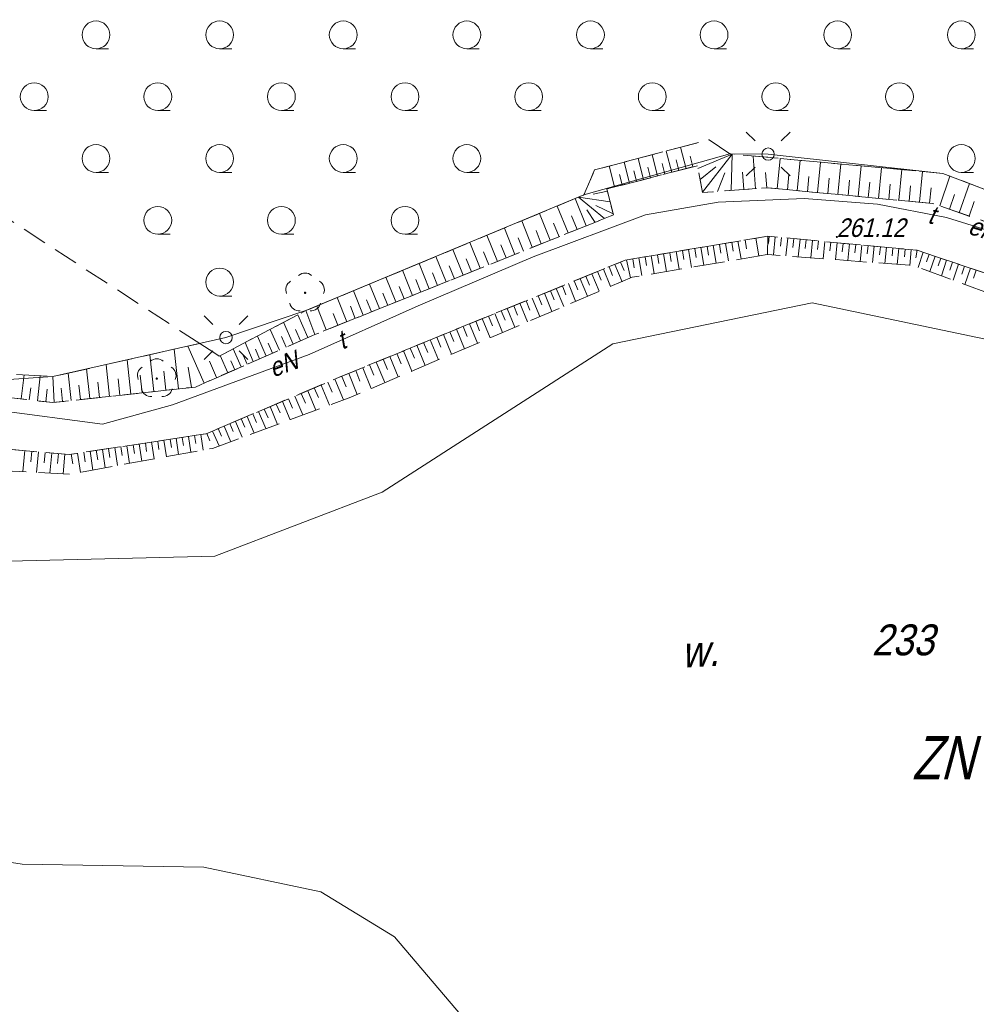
# Model space of a CAD drawing. Extents: x 7418340 to 7418643, y 5555323 to 5555529.
# Tile 5 of 16: x 7418417 to 7418456, y 5555406 to 5555446. Entities that reach past the tile are written whole.
import ezdxf
from ezdxf.enums import TextEntityAlignment as Align

# ---------------------------------------------------------------- set-up
doc = ezdxf.new("R2010")
doc.units = 0
doc.header["$MEASUREMENT"] = 0
doc.linetypes.add('mz1.0_0.5', pattern=[15, 10, -5])
doc.linetypes.add('mz1.25_0.5', pattern=[17.5, 12.5, -5])
for name, color, linetype, lineweight in [('000 Inne (niezydentyfikowane)', 7, 'Continuous', 0), ('211-Nr działki', 7, 'Continuous', 0), ('chodnik (powierzchnia)', 7, 'Continuous', 0), ('drzewo liściaste (punkt)', 7, 'Continuous', 0), ('EPUPR_240', 7, 'Continuous', 0), ('latarnia (punkt)', 7, 'Continuous', 0), ('przewód elektroenergetyczny (linia)', 7, 'Continuous', 0), ('przewód elektroenergetyczny (linia)-Atr1', 7, 'Continuous', 0), ('przewód telekomunikacyjny (linia)', 7, 'Continuous', 0), ('przewód telekomunikacyjny (linia)-Atr1', 7, 'Continuous', 0), ('punkt wysokościowy sztuczny', 7, 'Continuous', 0), ('punkt wysokościowy sztuczny-Atr2', 7, 'Continuous', 0), ('skarpa nieumocniona (powierzchnia)', 7, 'Continuous', 0), ('woda stojąca (powierzchnia)', 7, 'Continuous', 0), ('woda stojąca (powierzchnia)-Atr103', 7, 'Continuous', 0), ('zakrzewienie (powierzchnia)', 7, 'Continuous', 0), ('zakrzewienie (powierzchnia) - symbol', 7, 'Continuous', 0)]:
    doc.layers.add(name, color=color, linetype=linetype, lineweight=lineweight)
doc.styles.add('Style-WORKING_1250 I 0.26180', font='WORKING_1250.shx', dxfattribs={"oblique": 15})

# ---------------------------------------------------------------- blocks, each defined once
blk = doc.blocks.new('TL04')
at = {"color": 0, "linetype": 'Continuous', "lineweight": 13}
blk.add_line((3.98, -1.64), (8.98, -1.64), dxfattribs=at)
blk.add_circle((3.98, 3.98), 5.62, dxfattribs=at)
blk = doc.blocks.new('OP021')
at = {"linetype": 'Continuous', "lineweight": 13}
blk.add_hatch(color=0, dxfattribs=at).paths.add_polyline_path([(0.5, 0, 1), (-0.5, 0, 1)], flags=16)
at = {"color": 0, "linetype": 'Continuous', "lineweight": 13}
for centre, start, end in [((0, 4), 49.272, 130.728), ((-3.8, 1.24), 121.308, 202.548), ((3.8, 1.24), 337.452, 58.692), ((-2.35, -3.24), 193.221, 274.871), ((2.35, -3.24), 265.129, 346.779)]:
    blk.add_arc(centre, 4, start, end, dxfattribs=at)
blk = doc.blocks.new('SM01')
at = {"color": 0, "linetype": 'Continuous', "lineweight": 13}
for p, q in [((-5.3, 5.31), (-8.83, 8.84)), ((5.31, 5.31), (8.84, 8.84)), ((-5.3, -5.3), (-8.83, -8.83)), ((5.31, -5.3), (8.84, -8.83))]:
    blk.add_line(p, q, dxfattribs=at)
blk.add_circle((0, 0), 2.5, dxfattribs=at)
blk = doc.blocks.new('PW02')
at = {"linetype": 'Continuous', "lineweight": 13}
blk.add_hatch(color=0, dxfattribs=at).paths.add_polyline_path([(0.45, 0, 1), (-0.45, 0, 1)], flags=16)

msp = doc.modelspace()

# ---------------------------------------------------------------- linework, layer by layer
at = {"layer": '000 Inne (niezydentyfikowane)', "color": 7, "linetype": 'Continuous', "lineweight": 13, "ltscale": 0.1, "flags": 128}
for points in [[(7418444.44, 5555439.92), (7418444.21, 5555440.79)], [(7418443.29, 5555439.63), (7418443.07, 5555440.48)], [(7418443.86, 5555439.77), (7418443.64, 5555440.63)], [(7418444.72, 5555439.99), (7418444.61, 5555440.43)], [(7418444.92, 5555439.93), (7418446.3, 5555440.51)], [(7418445.11, 5555438.97), (7418446.3, 5555440.51)], [(7418446.27, 5555439.04), (7418446.3, 5555440.51)], [(7418447.25, 5555439.11), (7418447.15, 5555440.43)], [(7418441.55, 5555439.18), (7418441.33, 5555440.03)], [(7418442.15, 5555439.33), (7418441.93, 5555440.18)], [(7418442.72, 5555439.48), (7418442.5, 5555440.33)], [(7418443.58, 5555439.7), (7418443.47, 5555440.13)], [(7418444.15, 5555439.85), (7418444.04, 5555440.28)], [(7418445.01, 5555439.48), (7418445.65, 5555440)], [(7418448.12, 5555439.11), (7418448.24, 5555440.33)], [(7418448.94, 5555439.03), (7418449.06, 5555440.26)], [(7418449.76, 5555438.95), (7418449.88, 5555440.18)], [(7418450.58, 5555438.88), (7418450.7, 5555440.11)], [(7418451.4, 5555438.8), (7418451.52, 5555440.03)], [(7418441.86, 5555439.26), (7418441.75, 5555439.68)], [(7418442.44, 5555439.41), (7418442.33, 5555439.83)], [(7418443, 5555439.55), (7418442.89, 5555439.98)], [(7418445.71, 5555439), (7418446.01, 5555439.75)], [(7418446.78, 5555439.08), (7418446.72, 5555439.78)], [(7418447.7, 5555439.15), (7418447.65, 5555439.77)], [(7418448.54, 5555439.07), (7418448.59, 5555439.68)], [(7418449.35, 5555438.99), (7418449.41, 5555439.61)], [(7418452.23, 5555438.72), (7418452.34, 5555439.96)], [(7418453.05, 5555438.64), (7418453.17, 5555439.88)], [(7418453.88, 5555438.56), (7418454, 5555439.81)], [(7418454.7, 5555438.42), (7418455.11, 5555439.62)], [(7418450.17, 5555438.92), (7418450.23, 5555439.53)], [(7418450.99, 5555438.84), (7418451.05, 5555439.45)], [(7418451.81, 5555438.76), (7418451.87, 5555439.38)], [(7418452.64, 5555438.68), (7418452.7, 5555439.3)], [(7418453.47, 5555438.6), (7418453.52, 5555439.22)], [(7418455.49, 5555438.14), (7418455.9, 5555439.32)], [(7418441.26, 5555439.01), (7418440.68, 5555438.89)], [(7418454.29, 5555438.52), (7418454.35, 5555439.15)], [(7418455.1, 5555438.28), (7418455.3, 5555438.87)], [(7418439.67, 5555437.32), (7418439.23, 5555438.41)], [(7418440.4, 5555437.61), (7418439.95, 5555438.71)], [(7418441.14, 5555437.9), (7418440.09, 5555438.77)], [(7418441.37, 5555438.58), (7418440.09, 5555438.77)], [(7418441.49, 5555438.1), (7418440.79, 5555438.43)], [(7418455.89, 5555438), (7418456.09, 5555438.59)], [(7418438.94, 5555437.03), (7418438.51, 5555438.11)], [(7418440.03, 5555437.46), (7418439.81, 5555438.01)], [(7418440.76, 5555437.75), (7418440.43, 5555438.26)], [(7418438.22, 5555436.74), (7418437.79, 5555437.81)], [(7418439.3, 5555437.17), (7418439.08, 5555437.71)], [(7418436.81, 5555436.17), (7418436.38, 5555437.23)], [(7418437.51, 5555436.45), (7418437.09, 5555437.52)], [(7418438.58, 5555436.88), (7418438.37, 5555437.42)], [(7418436.11, 5555435.89), (7418435.69, 5555436.94)], [(7418437.16, 5555436.31), (7418436.95, 5555436.84)], [(7418437.87, 5555436.59), (7418437.65, 5555437.13)], [(7418445.54, 5555436.82), (7418445.66, 5555436.1)], [(7418445.79, 5555436.86), (7418445.85, 5555436.5)], [(7418446.04, 5555436.9), (7418446.16, 5555436.19)], [(7418446.29, 5555436.95), (7418446.35, 5555436.59)], [(7418446.54, 5555436.99), (7418446.67, 5555436.27)], [(7418446.83, 5555437.04), (7418446.89, 5555436.68)], [(7418447.26, 5555437.11), (7418447.38, 5555436.39)], [(7418447.8, 5555437.19), (7418447.77, 5555436.89)], [(7418448.05, 5555437.16), (7418447.98, 5555436.43)], [(7418448.3, 5555437.14), (7418448.26, 5555436.78)], [(7418448.55, 5555437.11), (7418448.48, 5555436.39)], [(7418448.8, 5555437.09), (7418448.76, 5555436.73)], [(7418449.05, 5555437.07), (7418448.98, 5555436.36)], [(7418449.3, 5555437.04), (7418449.26, 5555436.69)], [(7418449.55, 5555437.02), (7418449.48, 5555436.32)], [(7418449.8, 5555437), (7418449.76, 5555436.65)], [(7418450.05, 5555436.97), (7418449.98, 5555436.28)], [(7418450.3, 5555436.95), (7418450.26, 5555436.6)], [(7418450.55, 5555436.93), (7418450.48, 5555436.24)], [(7418450.8, 5555436.9), (7418450.76, 5555436.56)], [(7418451.05, 5555436.88), (7418450.98, 5555436.2)], [(7418451.3, 5555436.86), (7418451.26, 5555436.52)], [(7418451.55, 5555436.83), (7418451.48, 5555436.16)], [(7418451.8, 5555436.81), (7418451.76, 5555436.48)], [(7418435.42, 5555435.61), (7418435, 5555436.65)], [(7418436.46, 5555436.03), (7418436.25, 5555436.56)], [(7418443.28, 5555436.44), (7418443.34, 5555436.08)], [(7418443.53, 5555436.48), (7418443.65, 5555435.76)], [(7418443.78, 5555436.52), (7418443.84, 5555436.16)], [(7418444.04, 5555436.57), (7418444.16, 5555435.85)], [(7418444.29, 5555436.61), (7418444.35, 5555436.25)], [(7418444.54, 5555436.65), (7418444.66, 5555435.93)], [(7418444.79, 5555436.69), (7418444.85, 5555436.33)], [(7418445.04, 5555436.73), (7418445.16, 5555436.02)], [(7418445.29, 5555436.78), (7418445.35, 5555436.42)], [(7418452.05, 5555436.78), (7418451.98, 5555436.13)], [(7418452.3, 5555436.76), (7418452.26, 5555436.43)], [(7418452.55, 5555436.74), (7418452.48, 5555436.09)], [(7418452.8, 5555436.71), (7418452.77, 5555436.39)], [(7418453.05, 5555436.69), (7418452.98, 5555436.05)], [(7418453.3, 5555436.67), (7418453.27, 5555436.35)], [(7418453.55, 5555436.64), (7418453.49, 5555436.01)], [(7418453.79, 5555436.62), (7418453.73, 5555436.31)], [(7418454.03, 5555436.54), (7418453.83, 5555435.93)], [(7418454.27, 5555436.46), (7418454.17, 5555436.15)], [(7418434.05, 5555435.06), (7418433.64, 5555436.09)], [(7418434.73, 5555435.34), (7418434.32, 5555436.37)], [(7418435.76, 5555435.75), (7418435.55, 5555436.27)], [(7418441.56, 5555436.05), (7418441.85, 5555435.35)], [(7418441.79, 5555436.14), (7418441.93, 5555435.8)], [(7418442.03, 5555436.23), (7418442.19, 5555435.5)], [(7418442.28, 5555436.27), (7418442.34, 5555435.91)], [(7418442.53, 5555436.31), (7418442.65, 5555435.6)], [(7418442.78, 5555436.35), (7418442.84, 5555436)], [(7418443.03, 5555436.4), (7418443.15, 5555435.68)], [(7418454.51, 5555436.38), (7418454.3, 5555435.76)], [(7418454.75, 5555436.3), (7418454.64, 5555435.99)], [(7418454.98, 5555436.22), (7418454.77, 5555435.59)], [(7418455.22, 5555436.14), (7418455.11, 5555435.82)], [(7418455.46, 5555436.06), (7418455.24, 5555435.41)], [(7418433.37, 5555434.79), (7418432.97, 5555435.81)], [(7418434.39, 5555435.2), (7418434.18, 5555435.71)], [(7418435.07, 5555435.47), (7418434.86, 5555435.99)], [(7418440.63, 5555435.67), (7418440.92, 5555434.96)], [(7418440.86, 5555435.76), (7418441.01, 5555435.41)], [(7418441.1, 5555435.86), (7418441.38, 5555435.16)], [(7418441.33, 5555435.95), (7418441.47, 5555435.6)], [(7418455.7, 5555435.98), (7418455.59, 5555435.65)], [(7418455.94, 5555435.9), (7418455.71, 5555435.24)], [(7418456.17, 5555435.82), (7418456.06, 5555435.49)], [(7418432.04, 5555434.26), (7418431.64, 5555435.25)], [(7418432.7, 5555434.53), (7418432.3, 5555435.53)], [(7418433.71, 5555434.93), (7418433.51, 5555435.44)], [(7418439.68, 5555435.28), (7418439.97, 5555434.56)], [(7418439.92, 5555435.38), (7418440.06, 5555435.02)], [(7418440.16, 5555435.47), (7418440.45, 5555434.76)], [(7418440.39, 5555435.57), (7418440.54, 5555435.21)], [(7418431.38, 5555434), (7418430.99, 5555434.98)], [(7418432.37, 5555434.39), (7418432.17, 5555434.89)], [(7418433.04, 5555434.66), (7418432.84, 5555435.16)], [(7418438.71, 5555434.88), (7418439.01, 5555434.14)], [(7418438.95, 5555434.98), (7418439.1, 5555434.61)], [(7418439.19, 5555435.08), (7418439.49, 5555434.35)], [(7418439.44, 5555435.18), (7418439.58, 5555434.82)], [(7418430.72, 5555433.73), (7418430.33, 5555434.71)], [(7418431.71, 5555434.13), (7418431.51, 5555434.62)], [(7418437.72, 5555434.48), (7418438.02, 5555433.72)], [(7418437.97, 5555434.58), (7418438.12, 5555434.2)], [(7418438.21, 5555434.68), (7418438.52, 5555433.94)], [(7418438.46, 5555434.78), (7418438.61, 5555434.41)], [(7418429.88, 5555433.4), (7418429.5, 5555434.36)], [(7418430.36, 5555433.59), (7418430.16, 5555434.07)], [(7418431.05, 5555433.86), (7418430.86, 5555434.36)], [(7418436.71, 5555434.07), (7418437.02, 5555433.3)], [(7418436.96, 5555434.17), (7418437.12, 5555433.79)], [(7418437.21, 5555434.27), (7418437.52, 5555433.51)], [(7418437.47, 5555434.38), (7418437.62, 5555434)], [(7418428.55, 5555432.83), (7418428.16, 5555433.71)], [(7418429.14, 5555433.09), (7418428.73, 5555434.01)], [(7418435.68, 5555433.64), (7418436, 5555432.86)], [(7418435.94, 5555433.75), (7418436.09, 5555433.36)], [(7418436.19, 5555433.86), (7418436.51, 5555433.08)], [(7418436.45, 5555433.96), (7418436.61, 5555433.57)], [(7418427.99, 5555432.58), (7418427.62, 5555433.42)], [(7418428.84, 5555432.96), (7418428.64, 5555433.41)], [(7418434.89, 5555433.32), (7418435.05, 5555432.93)], [(7418435.15, 5555433.43), (7418435.48, 5555432.64)], [(7418435.42, 5555433.54), (7418435.58, 5555433.14)], [(7418426.93, 5555432.12), (7418426.6, 5555432.89)], [(7418427.45, 5555432.34), (7418427.1, 5555433.15)], [(7418427.71, 5555432.46), (7418427.53, 5555432.87)], [(7418428.26, 5555432.7), (7418428.07, 5555433.13)], [(7418433.82, 5555432.89), (7418433.99, 5555432.48)], [(7418434.09, 5555433), (7418434.42, 5555432.19)], [(7418434.36, 5555433.11), (7418434.52, 5555432.7)], [(7418434.63, 5555433.21), (7418434.95, 5555432.42)], [(7418423.91, 5555431.02), (7418423.73, 5555432.62)], [(7418424.95, 5555431.25), (7418424.29, 5555432.74)], [(7418426.44, 5555431.9), (7418426.12, 5555432.63)], [(7418427.19, 5555432.23), (7418427.02, 5555432.62)], [(7418432.74, 5555432.44), (7418432.91, 5555432.03)], [(7418433.01, 5555432.55), (7418433.35, 5555431.73)], [(7418433.28, 5555432.66), (7418433.45, 5555432.26)], [(7418433.55, 5555432.78), (7418433.89, 5555431.96)], [(7418421.98, 5555430.8), (7418421.83, 5555432.19)], [(7418422.91, 5555430.91), (7418422.75, 5555432.39)], [(7418425.45, 5555431.47), (7418425.16, 5555432.13)], [(7418425.9, 5555431.67), (7418425.6, 5555432.36)], [(7418426.19, 5555431.79), (7418426.03, 5555432.15)], [(7418426.69, 5555432.01), (7418426.52, 5555432.38)], [(7418431.91, 5555432.1), (7418432.26, 5555431.27)], [(7418432.19, 5555432.21), (7418432.36, 5555431.8)], [(7418432.46, 5555432.33), (7418432.8, 5555431.5)], [(7418419.57, 5555430.54), (7418419.45, 5555431.65)], [(7418420.32, 5555430.62), (7418420.19, 5555431.82)], [(7418421.12, 5555430.71), (7418420.98, 5555431.99)], [(7418423.4, 5555430.96), (7418423.31, 5555431.73)], [(7418424.43, 5555431.07), (7418424.3, 5555431.89)], [(7418430.8, 5555431.64), (7418431.14, 5555430.79)], [(7418431.08, 5555431.76), (7418431.25, 5555431.33)], [(7418431.36, 5555431.87), (7418431.7, 5555431.03)], [(7418431.64, 5555431.99), (7418431.81, 5555431.57)], [(7418417.55, 5555430.61), (7418417.66, 5555431.58)], [(7418418.2, 5555430.53), (7418418.32, 5555431.54)], [(7418418.88, 5555430.46), (7418418.83, 5555431.51)], [(7418420.71, 5555430.67), (7418420.64, 5555431.28)], [(7418421.54, 5555430.76), (7418421.47, 5555431.42)], [(7418422.44, 5555430.85), (7418422.36, 5555431.57)], [(7418429.95, 5555431.29), (7418430.13, 5555430.88)], [(7418430.23, 5555431.41), (7418430.58, 5555430.57)], [(7418430.51, 5555431.52), (7418430.69, 5555431.1)], [(7418417.87, 5555430.57), (7418417.93, 5555431.06)], [(7418418.54, 5555430.49), (7418418.59, 5555431.01)], [(7418419.22, 5555430.5), (7418419.16, 5555431.04)], [(7418419.94, 5555430.58), (7418419.88, 5555431.16)], [(7418429.14, 5555430.94), (7418429.47, 5555430.16)], [(7418429.4, 5555431.06), (7418429.57, 5555430.66)], [(7418429.68, 5555431.17), (7418430.02, 5555430.36)], [(7418428.11, 5555430.51), (7418428.42, 5555429.77)], [(7418428.36, 5555430.61), (7418428.52, 5555430.24)], [(7418428.61, 5555430.72), (7418428.94, 5555429.96)], [(7418428.87, 5555430.83), (7418429.04, 5555430.44)], [(7418427.14, 5555430.1), (7418427.44, 5555429.41)], [(7418427.38, 5555430.2), (7418427.53, 5555429.85)], [(7418427.62, 5555430.3), (7418427.92, 5555429.58)], [(7418427.86, 5555430.4), (7418428.02, 5555430.04)], [(7418426.22, 5555429.7), (7418426.49, 5555429.06)], [(7418426.45, 5555429.8), (7418426.59, 5555429.47)], [(7418426.68, 5555429.9), (7418426.97, 5555429.23)], [(7418426.91, 5555430), (7418427.06, 5555429.66)], [(7418425.29, 5555429.31), (7418425.55, 5555428.71)], [(7418425.52, 5555429.41), (7418425.65, 5555429.1)], [(7418425.75, 5555429.51), (7418426.02, 5555428.88)], [(7418425.99, 5555429.61), (7418426.12, 5555429.29)], [(7418422.82, 5555428.87), (7418422.92, 5555428.18)], [(7418423.07, 5555428.9), (7418423.12, 5555428.57)], [(7418423.32, 5555428.94), (7418423.42, 5555428.27)], [(7418423.57, 5555428.98), (7418423.62, 5555428.65)], [(7418423.82, 5555429.02), (7418423.91, 5555428.36)], [(7418424.06, 5555429.05), (7418424.11, 5555428.73)], [(7418424.31, 5555429.09), (7418424.41, 5555428.45)], [(7418424.56, 5555429.13), (7418424.61, 5555428.81)], [(7418424.81, 5555429.17), (7418424.91, 5555428.54)], [(7418425.06, 5555429.21), (7418425.18, 5555428.91)], [(7418417.69, 5555428.52), (7418417.61, 5555427.67)], [(7418417.97, 5555428.49), (7418417.93, 5555428.07)], [(7418418.24, 5555428.47), (7418418.17, 5555427.64)], [(7418420.08, 5555428.45), (7418420.14, 5555428.07)], [(7418420.33, 5555428.49), (7418420.44, 5555427.73)], [(7418420.58, 5555428.53), (7418420.64, 5555428.15)], [(7418420.83, 5555428.56), (7418420.94, 5555427.82)], [(7418421.08, 5555428.6), (7418421.13, 5555428.24)], [(7418421.33, 5555428.64), (7418421.44, 5555427.91)], [(7418421.57, 5555428.68), (7418421.63, 5555428.32)], [(7418421.82, 5555428.71), (7418421.93, 5555428)], [(7418422.07, 5555428.75), (7418422.13, 5555428.4)], [(7418422.32, 5555428.79), (7418422.43, 5555428.09)], [(7418422.57, 5555428.83), (7418422.62, 5555428.48)], [(7418418.51, 5555428.44), (7418418.48, 5555428.03)], [(7418418.78, 5555428.42), (7418418.71, 5555427.61)], [(7418419.05, 5555428.4), (7418419.01, 5555428)], [(7418419.31, 5555428.37), (7418419.24, 5555427.58)], [(7418419.57, 5555428.37), (7418419.63, 5555427.99)], [(7418419.83, 5555428.41), (7418419.94, 5555427.64)]]:
    msp.add_lwpolyline(points, dxfattribs=at)
at = {"layer": 'chodnik (powierzchnia)', "color": 7, "linetype": 'mz1.0_0.5', "lineweight": 13, "ltscale": 0.1, "flags": 128}
msp.add_lwpolyline([(7418400.51, 5555417.1), (7418401.14, 5555414.22), (7418402.59, 5555410.7), (7418406, 5555406.54), (7418411.67, 5555401.23), (7418415.91, 5555397.19), (7418420.31, 5555394.94), (7418425.15, 5555393.33), (7418428.62, 5555392.42), (7418433.49, 5555389.37), (7418438.84, 5555388.76), (7418441.68, 5555389.77), (7418444.14, 5555391.36), (7418448.25, 5555392.7), (7418450.73, 5555392.8), (7418457.84, 5555393.49), (7418460.66, 5555394.91), (7418461.42, 5555393.69), (7418465.23, 5555395.92), (7418464.41, 5555397.09), (7418466.09, 5555398.77), (7418467.9, 5555401.37), (7418466.34, 5555402.59), (7418464.45, 5555399.95), (7418457.1, 5555395.44), (7418450.42, 5555394.72), (7418447.88, 5555394.62), (7418443.6, 5555393.2), (7418440.73, 5555391.49), (7418438.1, 5555390.55), (7418434.21, 5555391.15), (7418431.37, 5555393.13), (7418428.94, 5555394.34), (7418425.67, 5555395.27), (7418421.2, 5555396.7), (7418417.39, 5555398.75), (7418412.99, 5555402.66), (7418407.4, 5555407.91), (7418404.38, 5555411.76), (7418403, 5555414.81), (7418402.48, 5555416.97), (7418403.3, 5555421.87), (7418404.69, 5555425.5), (7418406.27, 5555427.01), (7418412.18, 5555429), (7418419.48, 5555428.36), (7418425.03, 5555429.2), (7418430.38, 5555431.47), (7418434.1, 5555433), (7418441.98, 5555436.22), (7418447.75, 5555437.19), (7418453.79, 5555436.62), (7418459.2, 5555434.8), (7418465.26, 5555429.71), (7418467.21, 5555426.62), (7418470.55, 5555417.76), (7418470.78, 5555413.45), (7418470.2, 5555409.71), (7418469.04, 5555406.86), (7418470.76, 5555405.61), (7418471.47, 5555405.94), (7418472.34, 5555405.68), (7418482.45, 5555398.8), (7418490.87, 5555393.35), (7418492.48, 5555392.23), (7418493.82, 5555391.44), (7418497.96, 5555389.98), (7418500.93, 5555390.16), (7418504.84, 5555391.18), (7418505.92, 5555390.91), (7418506.96, 5555389.48), (7418511.47, 5555391.66), (7418510.07, 5555393.88), (7418506.89, 5555395.58), (7418499.48, 5555394.1), (7418497.46, 5555393.93), (7418495.54, 5555393.68), (7418493.71, 5555394.13), (7418492.67, 5555394.62), (7418492.31, 5555394.79), (7418483.66, 5555400.53), (7418482.08, 5555401.63), (7418481.18, 5555402.44), (7418480.61, 5555403.37), (7418476.64, 5555411.9), (7418477.55, 5555412.4), (7418475.89, 5555415.91), (7418474.81, 5555415.41), (7418473.32, 5555418.56), (7418468.97, 5555427.54), (7418467.25, 5555430.41), (7418460.02, 5555436.58), (7418454.42, 5555438.51), (7418447.72, 5555439.15), (7418445.11, 5555438.95), (7418444.9, 5555440.04), (7418441.24, 5555439.1), (7418441.5, 5555438.05), (7418429.42, 5555433.21), (7418424.59, 5555431.09), (7418418.83, 5555430.46), (7418415, 5555430.9), (7418406.92, 5555429.52), (7418404.03, 5555427.98), (7418403.25, 5555428.47), (7418401.06, 5555425.24), (7418401.92, 5555424.74), (7418401.34, 5555422.31)], close=True, dxfattribs=at)
at = {"layer": 'przewód elektroenergetyczny (linia)', "color": 1, "linetype": 'Continuous', "lineweight": 13, "ltscale": 0.1, "flags": 128}
for points in [[(7418460.54, 5555437.55), (7418454.83, 5555439.73), (7418447.76, 5555440.51), (7418446.21, 5555440.52), (7418440.31, 5555438.86), (7418429.06, 5555434.18), (7418425.83, 5555433.09), (7418418.83, 5555431.51), (7418406.97, 5555430.71)], [(7418401.85, 5555423.99), (7418402.1, 5555423.98), (7418402.93, 5555425.56), (7418404.23, 5555427.3), (7418406.14, 5555428.56), (7418410.24, 5555429.9), (7418412.96, 5555430.31), (7418416.55, 5555430.16), (7418420.83, 5555429.59), (7418423.66, 5555430.37), (7418429.19, 5555432.4), (7418433.6, 5555434.38), (7418438.25, 5555436.35), (7418442.8, 5555438.05), (7418445.74, 5555438.57), (7418449.22, 5555438.71), (7418452.18, 5555438.48), (7418454.98, 5555437.95), (7418457.87, 5555437.04)]]:
    msp.add_lwpolyline(points, dxfattribs=at)
at = {"layer": 'przewód telekomunikacyjny (linia)', "color": 7, "linetype": 'Continuous', "lineweight": 13, "ltscale": 0.1, "flags": 128}
msp.add_lwpolyline([(7418401.85, 5555423.99), (7418402.1, 5555423.98), (7418402.93, 5555425.56), (7418404.23, 5555427.3), (7418406.14, 5555428.56), (7418410.24, 5555429.9), (7418412.96, 5555430.31), (7418416.55, 5555430.16), (7418420.83, 5555429.59), (7418423.66, 5555430.37), (7418429.19, 5555432.4), (7418433.6, 5555434.38), (7418438.25, 5555436.35), (7418442.8, 5555438.05), (7418445.74, 5555438.57), (7418449.22, 5555438.71), (7418452.18, 5555438.48), (7418454.98, 5555437.95), (7418457.87, 5555437.04)], dxfattribs=at)
at = {"layer": 'skarpa nieumocniona (powierzchnia)', "color": 7, "linetype": 'mz1.25_0.5', "lineweight": 13, "ltscale": 0.1, "flags": 128}
for points in [[(7418481.18, 5555402.44), (7418481.76, 5555403.62), (7418478.56, 5555410.01), (7418477.87, 5555411.38), (7418478.44, 5555412.11), (7418476.38, 5555416.42), (7418475.55, 5555416.62), (7418469.97, 5555428.17), (7418468.32, 5555430.98), (7418466.29, 5555432.69), (7418464.6, 5555433.12), (7418464, 5555434.63), (7418460.54, 5555437.55), (7418454.83, 5555439.73), (7418446.21, 5555440.52), (7418445.37, 5555441.09), (7418440.74, 5555439.87), (7418440.31, 5555438.86), (7418429.06, 5555434.18), (7418429.42, 5555433.21), (7418441.5, 5555438.05), (7418441.24, 5555439.1), (7418444.9, 5555440.04), (7418445.11, 5555438.95), (7418447.72, 5555439.15), (7418454.42, 5555438.51), (7418460.02, 5555436.58), (7418467.25, 5555430.41), (7418468.97, 5555427.54), (7418473.32, 5555418.56), (7418474.81, 5555415.41), (7418475.89, 5555415.91), (7418477.55, 5555412.4), (7418476.64, 5555411.9), (7418480.61, 5555403.37)], [(7418404.38, 5555411.76), (7418405.51, 5555412.42), (7418404.16, 5555415.25), (7418404.37, 5555421.66), (7418405.38, 5555424.84), (7418405.99, 5555425.87), (7418412.08, 5555427.94), (7418419.53, 5555427.57), (7418425.29, 5555428.61), (7418430.88, 5555430.68), (7418442.26, 5555435.53), (7418447.74, 5555436.45), (7418447.75, 5555437.19), (7418441.98, 5555436.22), (7418434.1, 5555433), (7418430.38, 5555431.47), (7418425.03, 5555429.2), (7418419.48, 5555428.36), (7418412.18, 5555429), (7418406.27, 5555427.01), (7418404.69, 5555425.5), (7418403.3, 5555421.87), (7418402.48, 5555416.97), (7418403, 5555414.81)], [(7418447.75, 5555437.19), (7418447.74, 5555436.45), (7418453.65, 5555436), (7418458.84, 5555434.09), (7418464.61, 5555429.24), (7418466.5, 5555426.15), (7418469.74, 5555417.67), (7418470.14, 5555413.58), (7418469.47, 5555409.98), (7418468.48, 5555407.3), (7418469.04, 5555406.86), (7418470.2, 5555409.71), (7418470.78, 5555413.45), (7418470.55, 5555417.76), (7418467.21, 5555426.62), (7418465.26, 5555429.71), (7418459.2, 5555434.8), (7418453.79, 5555436.62)], [(7418429.42, 5555433.21), (7418429.06, 5555434.18), (7418425.56, 5555432.34), (7418424.77, 5555432.85), (7418418.83, 5555431.51), (7418415.96, 5555431.68), (7418406.97, 5555430.71), (7418402.64, 5555428.88), (7418400.18, 5555425.56), (7418400.04, 5555422.76), (7418399.26, 5555417.2), (7418399.99, 5555413.91), (7418401.14, 5555414.22), (7418400.51, 5555417.1), (7418401.34, 5555422.31), (7418401.92, 5555424.74), (7418401.06, 5555425.24), (7418403.25, 5555428.47), (7418404.03, 5555427.98), (7418406.92, 5555429.52), (7418415, 5555430.9), (7418418.83, 5555430.46), (7418424.59, 5555431.09)]]:
    msp.add_lwpolyline(points, close=True, dxfattribs=at)
at = {"layer": 'woda stojąca (powierzchnia)', "color": 5, "linetype": 'Continuous', "lineweight": 13, "ltscale": 0.1, "flags": 128}
msp.add_lwpolyline([(7418457.06, 5555432.92), (7418449.54, 5555434.5), (7418441.48, 5555432.84), (7418432.15, 5555426.84), (7418425.38, 5555424.25), (7418415.92, 5555424.02), (7418411.71, 5555422.72), (7418409.67, 5555420.15), (7418409.24, 5555417.12), (7418412.41, 5555412.61), (7418417.59, 5555411.79), (7418424.94, 5555411.67), (7418429.66, 5555410.67), (7418432.65, 5555408.86), (7418438.44, 5555402.04), (7418443.25, 5555399.4), (7418451.59, 5555398.96), (7418457.16, 5555400.6)], dxfattribs=at)
at = {"layer": 'zakrzewienie (powierzchnia)', "color": 7, "linetype": 'mz1.0_0.5', "lineweight": 13, "ltscale": 0.1, "flags": 128}
msp.add_lwpolyline([(7418408.86, 5555443.19), (7418424.77, 5555432.85), (7418425.56, 5555432.34), (7418429.06, 5555434.18), (7418440.31, 5555438.86), (7418440.74, 5555439.87), (7418445.37, 5555441.09), (7418446.21, 5555440.52), (7418454.83, 5555439.73), (7418460.54, 5555437.55), (7418464, 5555434.63), (7418464.6, 5555433.12), (7418466.29, 5555432.69), (7418477.91, 5555429.77), (7418479.91, 5555433.14), (7418480.69, 5555439.86), (7418477.23, 5555447.83), (7418472.94, 5555454.71), (7418470.4, 5555460.52), (7418466.81, 5555466.78), (7418463.99, 5555471.14), (7418461.37, 5555473.21), (7418457.37, 5555473.87), (7418451.78, 5555474.43), (7418445.22, 5555472.95), (7418441.42, 5555476.33), (7418435.11, 5555483.01), (7418431.03, 5555485.8), (7418419.68, 5555481.1), (7418411.62, 5555478.12), (7418406.42, 5555475.53), (7418405.01, 5555469.83), (7418408.85, 5555454.76)], close=True, dxfattribs=at)

# ---------------------------------------------------------------- block references
at = {"layer": 'drzewo liściaste (punkt)', "color": 94, "linetype": 'Continuous', "lineweight": 13, "ltscale": 0.1, "xscale": 0.1, "yscale": 0.1, "zscale": 0.1}
for p in [(7418429.03, 5555434.9), (7418423.03, 5555431.43)]:
    msp.add_blockref('OP021', p, dxfattribs=at)
at = {"layer": 'latarnia (punkt)', "color": 7, "linetype": 'Continuous', "lineweight": 13, "ltscale": 0.1, "xscale": 0.1, "yscale": 0.1, "zscale": 0.1}
for p in [(7418447.76, 5555440.51), (7418425.83, 5555433.09)]:
    msp.add_blockref('SM01', p, dxfattribs=at)
at = {"layer": 'punkt wysokościowy sztuczny', "color": 7, "linetype": 'Continuous', "lineweight": 13, "ltscale": 0.1, "xscale": 0.1, "yscale": 0.1, "zscale": 0.1}
msp.add_blockref('PW02', (7418450.54, 5555437.16), dxfattribs=at)
at = {"layer": 'zakrzewienie (powierzchnia) - symbol', "color": 7, "linetype": 'Continuous', "lineweight": 13, "ltscale": 0.1, "xscale": 0.1, "yscale": 0.1, "zscale": 0.1}
for p in [(7418420.174, 5555444.934), (7418425.174, 5555444.934), (7418430.174, 5555444.934), (7418435.174, 5555444.934), (7418440.174, 5555444.934), (7418445.174, 5555444.934), (7418450.174, 5555444.934), (7418455.174, 5555444.934), (7418417.674, 5555442.434), (7418422.674, 5555442.434), (7418427.674, 5555442.434), (7418432.674, 5555442.434), (7418437.674, 5555442.434), (7418442.674, 5555442.434), (7418447.674, 5555442.434), (7418452.674, 5555442.434), (7418420.174, 5555439.934), (7418425.174, 5555439.934), (7418430.174, 5555439.934), (7418435.174, 5555439.934), (7418455.174, 5555439.934), (7418422.674, 5555437.434), (7418427.674, 5555437.434), (7418432.674, 5555437.434), (7418425.174, 5555434.934)]:
    msp.add_blockref('TL04', p, dxfattribs=at)

# ---------------------------------------------------------------- texts
at = {"layer": '211-Nr działki', "color": 94, "linetype": 'Continuous', "lineweight": 30, "style": 'Style-WORKING_1250 I 0.26180', "oblique": 15, "width": 0.9}
msp.add_text('233', height=1.25, dxfattribs=at).set_placement((7418451.95, 5555421.49), align=Align.TOP_LEFT)
at = {"layer": 'EPUPR_240', "color": 211, "linetype": 'Continuous', "lineweight": 40, "style": 'Style-WORKING_1250 I 0.26180', "oblique": 15, "width": 0.8}
msp.add_text('ZN', height=1.75, dxfattribs=at).set_placement((7418453.575, 5555415.224))
at = {"layer": 'przewód elektroenergetyczny (linia)-Atr1', "color": 1, "style": 'Style-WORKING_1250 I 0.26180', "oblique": 15, "width": 0.9}
for rotation, p in [(342.522, (7418455.91, 5555437.66)), (20.157, (7418427.6, 5555431.82))]:
    msp.add_text('eN', height=0.75, rotation=rotation, dxfattribs=at).set_placement(p, align=Align.MIDDLE_LEFT)
at = {"layer": 'przewód telekomunikacyjny (linia)-Atr1', "color": 7, "style": 'Style-WORKING_1250 I 0.26180', "oblique": 15, "width": 0.9}
for rotation, p in [(349.281, (7418454.25, 5555438.09)), (24.179, (7418430.37, 5555432.93))]:
    msp.add_text('t', height=0.75, rotation=rotation, dxfattribs=at).set_placement(p, align=Align.MIDDLE_LEFT)
at = {"layer": 'punkt wysokościowy sztuczny-Atr2', "color": 7, "style": 'Style-WORKING_1250 I 0.26180', "oblique": 15, "width": 0.9}
msp.add_text('261.12', height=0.75, dxfattribs=at).set_placement((7418450.54, 5555437.16))
at = {"layer": 'woda stojąca (powierzchnia)-Atr103', "color": 5, "style": 'Style-WORKING_1250 I 0.26180', "oblique": 15, "width": 0.9}
msp.add_text('w.', height=1.25, rotation=3.2789, dxfattribs=at).set_placement((7418444.205, 5555420.983), align=Align.TOP_LEFT)

doc.saveas('drawing.dxf')
